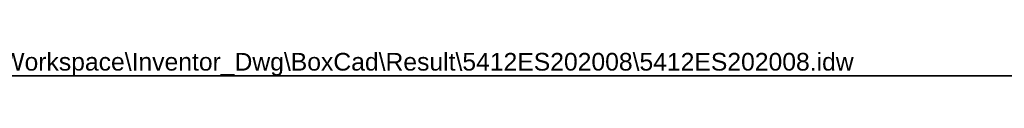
# Model space of a CAD drawing. Header units: inches. Extents: x 0 to 101, y -11 to 66.
# Tile 3 of 6: x 40.234 to 70.649, y 64.843 to 65.622. Entities that reach past the tile are written whole.
import ezdxf

# ---------------------------------------------------------------- set-up
doc = ezdxf.new("R2010")
doc.units = ezdxf.units.IN
doc.header["$LTSCALE"] = 6.067211
doc.header["$MEASUREMENT"] = 0
doc.layers.get('0').update_dxf_attribs({"lineweight": 25})
doc.layers.add('Sketch Geometry(ANSI)', color=7, linetype='Continuous', lineweight=25)
doc.layers.add('Symbols(ANSI)', color=7, linetype='Continuous', lineweight=25)
doc.styles.add('Current-ANSI', font='arial.ttf')

# ---------------------------------------------------------------- blocks, each defined once
blk = doc.blocks.new('Borders 12_EXM - B (Inch)')
at = {"layer": 'Sketch Geometry(ANSI)', "linetype": 'Continuous', "lineweight": 35}
blk.add_line((16.3979, 10.6915), (0.5229, 10.6915), dxfattribs=at)
at = {"layer": 'Symbols(ANSI)', "color": 7, "style": 'Current-ANSI'}
blk.add_attdef('FILENAME_AND_PATH_001', (6.0203, 10.7181), '', height=0.09, dxfattribs=at)

msp = doc.modelspace()

# ---------------------------------------------------------------- block references
at = {"xscale": 6.067211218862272, "yscale": 6.067211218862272, "zscale": 6.067211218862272}
msp.add_blockref('Borders 12_EXM - B (Inch)', (0, 0), dxfattribs=at).add_auto_attribs({'FILENAME_AND_PATH_001': 'C:\\Vault_Workspace\\Inventor_Dwg\\BoxCad\\Result\\5412ES202008\\5412ES202008.idw'})

doc.saveas('drawing.dxf')
